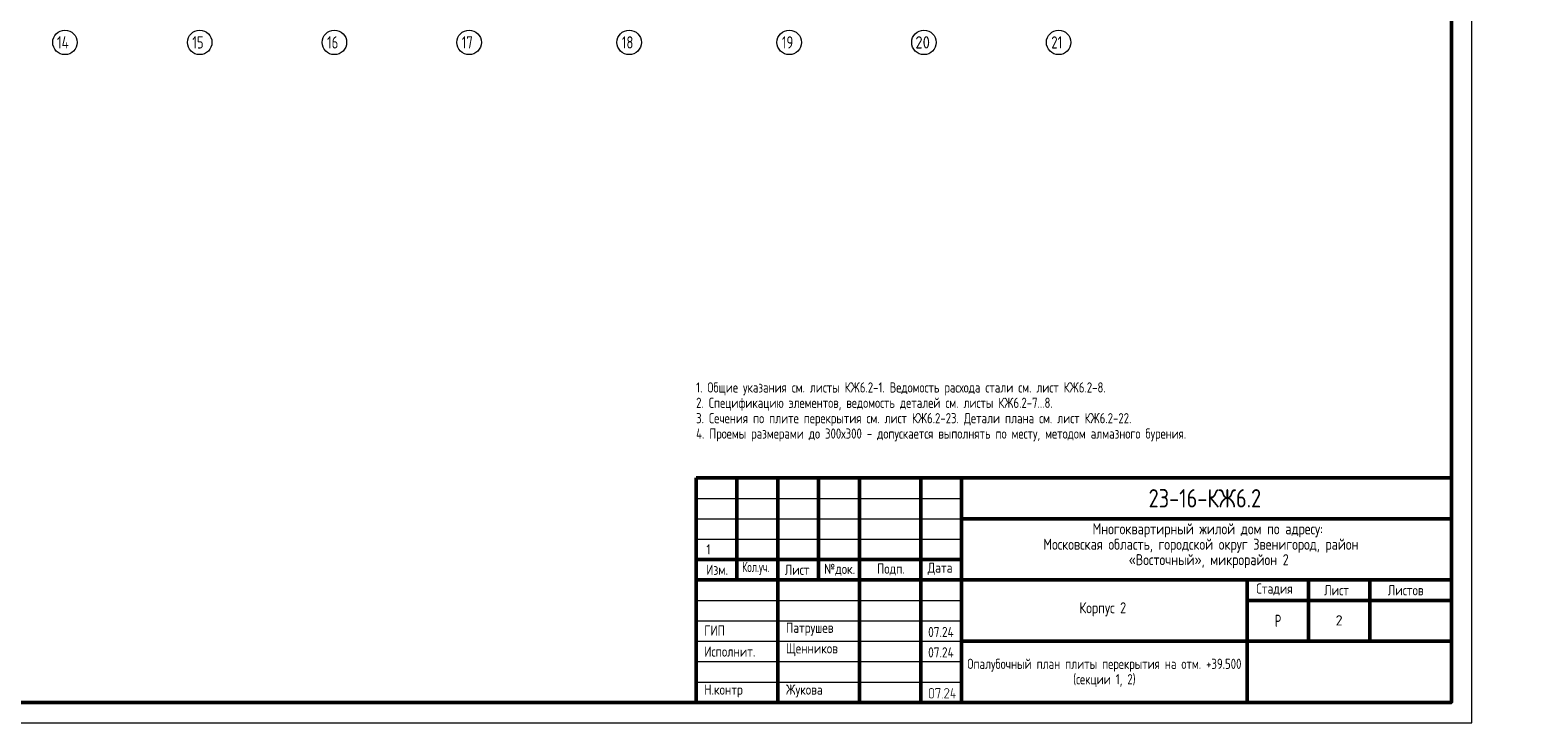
# Model space of a CAD drawing. Header units: millimetres. Extents: x 0 to 61017, y 0 to 42000.
# Tile 10 of 21: x 24087 to 61017, y 0 to 16970. Entities that reach past the tile are written whole.
import ezdxf

# ---------------------------------------------------------------- set-up
doc = ezdxf.new("R2010")
doc.units = ezdxf.units.MM
doc.linetypes.add('______5', pattern=[1100, 800, -100, 100, -100])
doc.layers.add('Standard', color=7, linetype='Continuous', lineweight=25)
doc.layers.add('Оси', color=40, linetype='______5', lineweight=18)
doc.styles.add('GOST 2.304-81', font='txt')
doc.styles.add('ISOCPEUR', font='txt')

msp = doc.modelspace()

# ---------------------------------------------------------------- hatches: boundary and pattern name
at = {"layer": 'Standard', "linetype": 'Continuous', "lineweight": 25, "transparency": 33554687}
h = msp.add_hatch(color=7, dxfattribs=at)
h.paths.add_polyline_path([(46225, 655), (46225, 652), (46225, 649), (46225, 647), (46224, 644), (46224, 641), (46223, 639), (46222, 637), (46221, 634), (46220, 632), (46219, 630), (46218, 627), (46216, 625), (46215, 623), (46213, 621), (46212, 619), (46210, 617), (46208, 615), (46206, 613), (46204, 612), (46201, 610), (46199, 609), (46197, 607), (46195, 606), (46192, 605), (46190, 604), (46188, 603), (46185, 603), (46182, 602), (46180, 602), (46177, 602), (46175, 601), (46172, 601), (46154, 601), (46151, 601), (46149, 602), (46146, 602), (46144, 602), (46142, 603), (46139, 603), (46137, 604), (46135, 605), (46132, 606), (46130, 607), (46128, 609), (46126, 610), (46123, 611), (46121, 613), (46119, 615), (46117, 617), (46115, 619), (46113, 621), (46111, 623), (46110, 625), (46108, 627), (46107, 629), (46106, 632), (46105, 634), (46104, 636), (46103, 639), (46102, 641), (46102, 644), (46101, 646), (46101, 649), (46101, 652), (46101, 655), (46101, 797), (46101, 799), (46101, 802), (46101, 804), (46102, 807), (46102, 809), (46103, 812), (46104, 814), (46105, 817), (46106, 819), (46107, 821), (46108, 823), (46109, 826), (46111, 828), (46113, 830), (46114, 832), (46116, 834), (46118, 836), (46120, 838), (46122, 839), (46124, 841), (46127, 842), (46129, 844), (46131, 845), (46133, 846), (46136, 847), (46138, 848), (46141, 848), (46143, 849), (46146, 849), (46149, 850), (46151, 850), (46154, 850), (46172, 850), (46175, 850), (46177, 850), (46180, 849), (46182, 849), (46185, 849), (46187, 848), (46190, 847), (46192, 846), (46194, 845), (46197, 844), (46199, 843), (46201, 841), (46203, 840), (46205, 838), (46207, 836), (46209, 834), (46211, 832), (46213, 830), (46215, 828), (46216, 826), (46218, 824), (46219, 822), (46220, 820), (46221, 817), (46222, 815), (46223, 812), (46224, 810), (46224, 807), (46225, 805), (46225, 802), (46225, 799), (46225, 797)], flags=16)
h.paths.add_polyline_path([(46208, 655), (46208, 797), (46208, 800), (46207, 804), (46206, 807), (46205, 810), (46204, 813), (46202, 816), (46200, 819), (46197, 822), (46194, 824), (46192, 826), (46189, 828), (46185, 830), (46182, 831), (46179, 832), (46175, 832), (46172, 832), (46154, 832), (46150, 832), (46147, 832), (46144, 831), (46140, 830), (46137, 828), (46134, 826), (46131, 824), (46129, 822), (46126, 819), (46124, 816), (46122, 814), (46121, 810), (46120, 807), (46119, 804), (46118, 800), (46118, 797), (46118, 655), (46118, 651), (46119, 648), (46120, 644), (46121, 641), (46123, 638), (46125, 635), (46127, 632), (46129, 630), (46132, 627), (46135, 625), (46138, 623), (46141, 622), (46144, 620), (46147, 620), (46151, 619), (46154, 619), (46172, 619), (46175, 619), (46179, 620), (46182, 620), (46185, 621), (46188, 623), (46191, 625), (46194, 627), (46197, 629), (46200, 632), (46202, 634), (46204, 637), (46205, 641), (46206, 644), (46207, 647), (46208, 651)])
for points in [[(46385, 839), (46332, 608), (46331, 607), (46331, 606), (46330, 605), (46328, 603), (46323, 601), (46321, 601), (46320, 602), (46318, 602), (46317, 603), (46316, 604), (46315, 605), (46315, 605), (46315, 606), (46314, 607), (46314, 608), (46314, 609), (46314, 610), (46314, 612), (46365, 832), (46278, 832), (46278, 815), (46278, 814), (46278, 813), (46278, 812), (46278, 811), (46277, 810), (46277, 809), (46276, 809), (46276, 808), (46275, 807), (46273, 806), (46271, 806), (46269, 806), (46269, 806), (46268, 806), (46268, 806), (46267, 806), (46266, 807), (46265, 807), (46264, 807), (46263, 808), (46263, 808), (46262, 809), (46262, 810), (46261, 811), (46261, 812), (46261, 813), (46261, 814), (46261, 815), (46261, 841), (46261, 842), (46261, 843), (46261, 844), (46261, 845), (46261, 846), (46262, 846), (46262, 847), (46263, 848), (46263, 848), (46264, 849), (46265, 849), (46266, 849), (46266, 850), (46267, 850), (46268, 850), (46270, 850), (46376, 850), (46378, 850), (46380, 849), (46382, 849), (46383, 848), (46384, 847), (46385, 845), (46385, 844), (46385, 842)], [(46589, 601), (46483, 601), (46481, 601), (46480, 602), (46478, 603), (46476, 604), (46475, 606), (46475, 607), (46474, 609), (46474, 611), (46474, 612), (46474, 613), (46475, 614), (46475, 615), (46573, 763), (46577, 770), (46579, 776), (46580, 779), (46581, 782), (46581, 786), (46581, 789), (46581, 791), (46581, 793), (46581, 795), (46580, 798), (46580, 800), (46579, 802), (46579, 804), (46578, 805), (46577, 807), (46576, 809), (46575, 811), (46573, 813), (46572, 814), (46570, 816), (46569, 818), (46567, 819), (46565, 821), (46563, 822), (46562, 823), (46560, 824), (46558, 826), (46556, 827), (46554, 828), (46552, 828), (46550, 829), (46547, 830), (46545, 831), (46543, 831), (46541, 831), (46539, 832), (46536, 832), (46534, 832), (46531, 832), (46528, 831), (46525, 831), (46522, 830), (46519, 829), (46517, 828), (46514, 827), (46511, 825), (46509, 823), (46506, 821), (46504, 819), (46502, 816), (46499, 813), (46498, 809), (46496, 806), (46494, 802), (46494, 800), (46493, 799), (46492, 798), (46491, 798), (46490, 797), (46489, 797), (46488, 796), (46486, 796), (46484, 796), (46483, 797), (46481, 797), (46480, 798), (46479, 799), (46478, 800), (46478, 800), (46478, 801), (46477, 802), (46477, 803), (46477, 804), (46477, 805), (46477, 808), (46478, 811), (46479, 813), (46480, 816), (46482, 818), (46483, 820), (46484, 823), (46485, 825), (46487, 827), (46488, 829), (46490, 831), (46492, 832), (46493, 834), (46495, 836), (46497, 837), (46499, 839), (46501, 840), (46504, 843), (46508, 844), (46512, 846), (46516, 848), (46520, 849), (46524, 849), (46529, 850), (46533, 850), (46536, 850), (46539, 850), (46543, 849), (46546, 849), (46549, 848), (46551, 848), (46554, 847), (46557, 846), (46560, 845), (46563, 843), (46566, 842), (46568, 840), (46571, 839), (46574, 837), (46576, 835), (46579, 833), (46581, 830), (46584, 828), (46586, 825), (46588, 823), (46590, 820), (46591, 818), (46593, 815), (46594, 812), (46596, 810), (46597, 807), (46598, 804), (46598, 801), (46599, 798), (46599, 795), (46600, 792), (46600, 789), (46600, 784), (46599, 780), (46598, 776), (46597, 772), (46596, 770), (46595, 767), (46595, 765), (46593, 763), (46592, 760), (46591, 758), (46589, 755), (46588, 753), (46499, 619), (46589, 619), (46591, 619), (46592, 618), (46594, 618), (46595, 616), (46596, 615), (46597, 613), (46598, 612), (46598, 610), (46598, 609), (46597, 607), (46597, 606), (46595, 604), (46595, 603), (46594, 603), (46594, 602), (46593, 602), (46592, 602), (46591, 601), (46590, 601)], [(46722, 672), (46749, 672), (46751, 672), (46752, 672), (46754, 671), (46755, 670), (46757, 668), (46757, 667), (46758, 665), (46758, 663), (46758, 662), (46758, 660), (46757, 659), (46756, 657), (46755, 657), (46755, 656), (46754, 656), (46753, 655), (46752, 655), (46751, 655), (46750, 655), (46749, 655), (46722, 655), (46722, 610), (46722, 609), (46722, 608), (46722, 607), (46722, 606), (46721, 605), (46721, 605), (46721, 604), (46720, 603), (46719, 602), (46717, 602), (46716, 601), (46714, 601), (46713, 601), (46712, 601), (46712, 601), (46711, 602), (46710, 602), (46709, 602), (46708, 603), (46707, 603), (46707, 604), (46706, 605), (46706, 605), (46705, 606), (46705, 607), (46705, 608), (46705, 609), (46705, 610), (46705, 655), (46643, 655), (46641, 655), (46639, 655), (46637, 656), (46636, 657), (46635, 658), (46634, 660), (46634, 661), (46634, 663), (46634, 665), (46669, 843), (46670, 845), (46670, 846), (46671, 847), (46672, 848), (46678, 850), (46680, 850), (46681, 849), (46683, 849), (46684, 848), (46685, 847), (46685, 846), (46686, 846), (46686, 845), (46687, 844), (46687, 843), (46687, 842), (46687, 841), (46687, 839), (46653, 672), (46705, 672), (46705, 717), (46705, 718), (46705, 720), (46706, 721), (46707, 723), (46708, 724), (46709, 724), (46710, 725), (46710, 725), (46711, 725), (46712, 726), (46713, 726), (46714, 726), (46715, 726), (46717, 725), (46718, 725), (46720, 723), (46720, 723), (46721, 722), (46721, 721), (46722, 721), (46722, 720), (46722, 719), (46722, 718), (46722, 717)], [(46429, 619), (46431, 619), (46433, 618), (46434, 618), (46435, 616), (46437, 615), (46437, 613), (46438, 612), (46438, 610), (46438, 609), (46438, 607), (46437, 606), (46436, 604), (46435, 603), (46435, 603), (46434, 602), (46433, 602), (46432, 602), (46431, 601), (46430, 601), (46429, 601), (46427, 601), (46426, 602), (46424, 603), (46423, 604), (46422, 605), (46421, 607), (46420, 608), (46420, 610), (46420, 611), (46421, 613), (46422, 614), (46423, 616), (46423, 616), (46424, 617), (46424, 618), (46425, 618), (46426, 619), (46427, 619), (46428, 619)]]:
    msp.add_hatch(color=7, dxfattribs=at).paths.add_polyline_path(points, flags=16)

# ---------------------------------------------------------------- linework, layer by layer
at = {"layer": 'Standard', "color": 7, "linetype": 'Continuous', "lineweight": 50, "transparency": 33554687}
for p, q in [((40400, 500), (40400, 6000)), ((40400, 6000), (58900, 6000)), ((41400, 3500), (41400, 6000)), ((42400, 500), (42400, 6000)), ((43400, 3500), (43400, 6000)), ((44400, 500), (44400, 6000)), ((45900, 500), (45900, 6000)), ((46900, 500), (46900, 6000)), ((46900, 5000), (58900, 5000)), ((40400, 4000), (46900, 4000)), ((40400, 4000), (46900, 4000)), ((40400, 3500), (46900, 3500)), ((40400, 3500), (46900, 3500)), ((46900, 3500), (58900, 3500)), ((53900, 2000), (53900, 3500)), ((55400, 2000), (55400, 3500)), ((56900, 2000), (56900, 3500)), ((53900, 3000), (58900, 3000)), ((46900, 2000), (58900, 2000)), ((53900, 500), (53900, 2000)), ((53900, 500), (53900, 2000))]:
    msp.add_line(p, q, dxfattribs=at)
at = {"layer": 'Standard', "color": 7, "linetype": 'Continuous', "lineweight": 25, "transparency": 33554687}
for p, q in [((58900, 500), (58900, 6000)), ((40400, 500), (58900, 500)), ((40400, 500), (58900, 500)), ((40400, 500), (58900, 500))]:
    msp.add_line(p, q, dxfattribs=at)
at = {"layer": 'Standard', "color": 7, "linetype": 'Continuous', "lineweight": 13, "transparency": 33554687}
for p, q in [((40400, 5500), (46900, 5500)), ((40400, 5000), (46900, 5000)), ((40400, 4500), (46900, 4500)), ((40400, 3000), (46900, 3000)), ((40400, 2500), (46900, 2500)), ((40400, 2500), (46900, 2500)), ((40400, 2000), (46900, 2000)), ((40400, 2000), (46900, 2000)), ((40400, 1500), (46900, 1500)), ((40400, 1000), (46900, 1000))]:
    msp.add_line(p, q, dxfattribs=at)
msp.add_lwpolyline([(0, 0), (59400, 0), (59400, 42000), (0, 42000), (0, 0)], close=True, dxfattribs=at)
at = {"layer": 'Standard', "color": 7, "linetype": 'Continuous', "lineweight": 50, "transparency": 33554687}
msp.add_lwpolyline([(2000, 41500), (58900, 41500), (58900, 500), (2000, 500), (2000, 41500)], close=True, dxfattribs=at)
at = {"layer": 'Оси', "color": 7, "linetype": 'Continuous', "lineweight": 13, "transparency": 33554687}
for centre in [(24940, 16670), (28240, 16670), (31540, 16670), (34840, 16670), (38760, 16670), (42680, 16670), (45980, 16670), (49280, 16670)]:
    msp.add_circle(centre, 300, dxfattribs=at)

# ---------------------------------------------------------------- texts
at = {"layer": 'Standard', "color": 7, "linetype": 'Continuous', "lineweight": 25, "transparency": 33554687, "attachment_point": 7}
for s, insert, char_height, width, style in [('\\W0.75;21', (49100, 16520), 300, 472.29, 'ISOCPEUR'), ('Многоквартирный\\~жилой\\~дом\\~по\\~адресу:\\~', (50110, 4545), 270, 5717.07, 'GOST 2.304-81'), ('Московская\\~область,\\~городской\\~округ\\~Звенигород,\\~район\\~', (48904, 4167), 270, 8136.21, 'GOST 2.304-81'), ('«Восточный»,\\~микрорайон\\~2', (50997, 3789), 270, 3952.82, 'GOST 2.304-81'), ('Изм.', (40648, 3625), 250, 631.15, 'GOST 2.304-81'), ('\\W0.83;Кол.уч.', (41527, 3625), 250, 799.96, 'GOST 2.304-81'), ('Лист', (42571, 3625), 250, 782.23, 'GOST 2.304-81'), ('№док.', (43535, 3607), 250, 853.39, 'GOST 2.304-81'), ('Подп.', (44831, 3614), 250, 764.53, 'GOST 2.304-81'), ('Дата', (46073, 3625), 250, 782.22, 'GOST 2.304-81'), ('Стадия', (54121, 3125), 250, 1031.11, 'GOST 2.304-81'), ('Лист', (55784, 3125), 250, 782.22, 'GOST 2.304-81'), ('Листов', (57343, 3125), 250, 1066.5, 'GOST 2.304-81'), ('Корпус\\~2', (49788, 2610), 270, 1362.87, 'GOST 2.304-81'), ('\\W0.77;Р', (54577, 2350), 300, 262.92, 'GOST 2.304-81'), ('ГИП', (40600, 2137), 250, 586.8, 'GOST 2.304-81'), ('Патрушев', (42600, 2137), 250, 1386.36, 'GOST 2.304-81'), ('07.24', (46083, 2101), 250, 817.62, 'GOST 2.304-81'), ('Исполнит.', (40600, 1622), 250, 1386.36, 'GOST 2.304-81'), ('Щенников', (42600, 1631), 250, 1333.08, 'GOST 2.304-81'), ('07.24', (46083, 1601), 250, 817.62, 'GOST 2.304-81'), ('Н.контр', (40600, 622), 250, 1102.08, 'GOST 2.304-81'), ('Жукова', (42600, 622), 250, 1031.11, 'GOST 2.304-81')]:
    msp.add_mtext(s, dxfattribs=dict(at, insert=insert, char_height=char_height, width=width, style=style))
at = {"layer": 'Standard', "color": 7, "linetype": 'Continuous', "lineweight": 13, "transparency": 33554687, "insert": (40400, 8342), "char_height": 250, "width": 14920.83, "attachment_point": 1, "line_spacing_factor": 0.903614}
msp.add_mtext('\\A1;{\\fGOST 2.304-81|i0|b0;\\H250.000000;\\W0.952381;\\C7;1. Общие указания см. листы КЖ6.2-1. Ведомость расхода стали см. лист КЖ6.2-8.}\\P{\\fGOST 2.304-81|i0|b0;\\H250.000000;\\W0.952381;\\C7;2. Спецификацию элементов, ведомость деталей см. листы КЖ6.2-7...8.}\\P{\\fGOST 2.304-81|i0|b0;\\H250.000000;\\W0.952381;\\C7;3. Сечения по плите перекрытия см. лист КЖ6.2-23. Детали плана см. лист КЖ6.2-22.}\\P{\\fGOST 2.304-81|i0|b0;\\H250.000000;\\W0.952381;\\C7;4. Проемы размерами до 300х300 - допускается выполнять по месту, методом алмазного бурения.}\\P', dxfattribs=at)
at = {"layer": 'Standard', "color": 7, "linetype": 'Continuous', "lineweight": 50, "transparency": 33554687, "insert": (51483, 5275), "char_height": 450, "width": 3070.53, "attachment_point": 7, "style": 'GOST 2.304-81'}
msp.add_mtext('23-16-КЖ6.2', dxfattribs=at)
at = {"layer": 'Standard', "color": 7, "linetype": 'Continuous', "lineweight": 18, "transparency": 33554687, "insert": (40702, 4250), "char_height": 250, "width": 233.33, "attachment_point": 5, "style": 'GOST 2.304-81'}
msp.add_mtext('\\A1;{\\fGOST 2.304-81|i0|b0;\\H250.000000;\\W1.000000;\\C7;1}\\P', dxfattribs=at)
at = {"layer": 'Standard', "color": 7, "linetype": 'Continuous', "lineweight": 13, "transparency": 33554687, "insert": (56150, 2510), "char_height": 250, "width": 272.22, "attachment_point": 5, "style": 'ISOCPEUR'}
msp.add_mtext('\\A1;{\\fISOCPEUR|i0|b0;\\H250.000000;\\W1.000000;\\C7;2}\\P', dxfattribs=at)
at = {"layer": 'Standard', "color": 7, "linetype": 'Continuous', "lineweight": 25, "transparency": 33554687, "insert": (50400, 1571), "char_height": 250, "width": 8087.5, "attachment_point": 2, "line_spacing_factor": 0.903614}
msp.add_mtext('\\A1;{\\fGOST 2.304-81|i0|b0;\\H250.000000;\\W0.952381;\\C7;Опалубочный план плиты перекрытия на отм. +39.500}\\P{\\fGOST 2.304-81|i0|b0;\\H250.000000;\\W0.952381;\\C7;(секции 1, 2)}\\P', dxfattribs=at)
at = {"layer": 'Оси', "color": 7, "linetype": 'Continuous', "lineweight": 25, "transparency": 33554687, "char_height": 300, "attachment_point": 7, "style": 'ISOCPEUR'}
for s, insert, width in [('\\W0.76;14', (24745, 16520), 504.57), ('\\W0.75;15', (28060, 16520), 472.29), ('\\W0.75;16', (31360, 16520), 472.29), ('\\W0.75;17', (34660, 16520), 472.29), ('\\W0.75;18', (38580, 16520), 472.28), ('\\W0.75;19', (42500, 16520), 472.29), ('\\W0.87;20', (45770, 16520), 550.81)]:
    msp.add_mtext(s, dxfattribs=dict(at, insert=insert, width=width))

doc.saveas('drawing.dxf')
